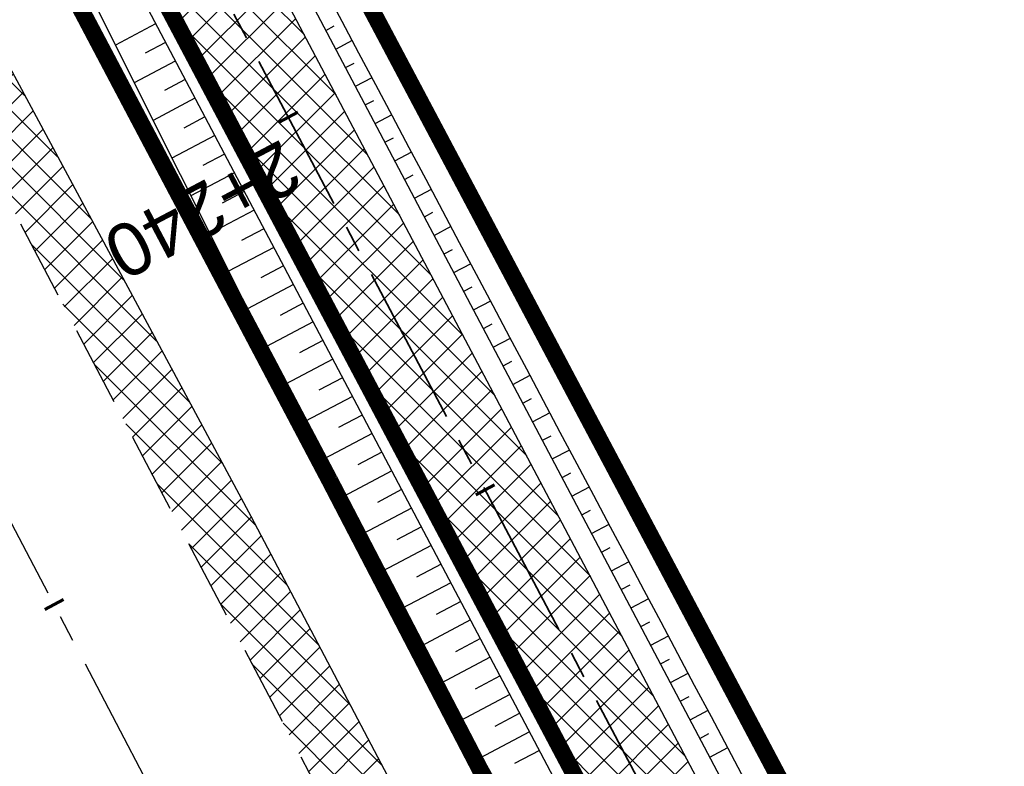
# Model space of a CAD drawing. Header units: metres. Extents: x 7529682 to 7533751, y 5721195 to 5727842.
# Tile 84 of 179: x 7530755 to 7530778, y 5725804 to 5725822. Entities that reach past the tile are written whole.
import ezdxf

# ---------------------------------------------------------------- set-up
doc = ezdxf.new("R2010")
doc.units = ezdxf.units.M
for name, pattern in [('817-dzialki-09-05-04$0$HIDDEN', [0.375, 0.25, -0.125]), ('ACAD_ISO05W100', [33, 24, -3, 0, -3, 0, -3]), ('CENTER', [50.800000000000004, 31.75, -6.35, 6.35, -6.35]), ('CENTER2', [28.575000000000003, 19.05, -3.175, 3.175, -3.175]), ('HIDDEN', [9.524999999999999, 6.35, -3.175])]:
    doc.linetypes.add(name, pattern=pattern)
for name, color, linetype in [('C-DROGI-SYTUACJA', 7, 'Continuous'), ('C-DROGI-SYTUACJA-ETYKIETY', 7, 'Continuous'), ('D-hatch-pobocza', 131, 'Continuous'), ('D-pobocza', 60, 'Continuous'), ('D-rowy', 160, 'Continuous'), ('D-skarpa', 2, 'Continuous'), ('D-skarpa-kreskowanie', 2, 'Continuous')]:
    doc.layers.add(name, color=color, linetype=linetype)
for name, color, linetype, lineweight, true_color in [('D-ewidencja-numery', 7, 'Continuous', 50, 0x40ff00), ('D-hatch-ciag-pieszo-rowerowy', 7, 'Continuous', 13, 0xff9f80), ('D-LR-etap-III', 7, '817-dzialki-09-05-04$0$HIDDEN', 50, 0x00008f)]:
    doc.layers.add(name, color=color, linetype=linetype, lineweight=lineweight, true_color=true_color)
for name, color, linetype, lineweight in [('D-krawędzie', 3, 'Continuous', 30), ('D-obrzeża', 2, 'Continuous', 30), ('D-oś', 10, 'CENTER', 30), ('D-pas-drogowy', 7, 'ACAD_ISO05W100', 50)]:
    doc.layers.add(name, color=color, linetype=linetype, lineweight=lineweight)
doc.layers.add('poprzeczki', color=7, linetype='Continuous', true_color=0x0000c7)
doc.styles.get("Standard").update_dxf_attribs({"font": 'arial.ttf'})
pattern_1 = [(45, (0, 0), (-0.3367596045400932, 0.3367596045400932), []), (135, (0, 0), (-0.3367596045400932, -0.3367596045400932), [])]

# ---------------------------------------------------------------- blocks, each defined once
blk = doc.blocks.new('AeccTickLine')
at = {"color": 0, "linetype": 'ByBlock', "lineweight": -2}
blk.add_line((0, 1), (-3.673819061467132e-16, -1), dxfattribs=at)

msp = doc.modelspace()

# ---------------------------------------------------------------- hatches: boundary and pattern name
at = {"layer": 'D-hatch-ciag-pieszo-rowerowy'}
h = msp.add_hatch(dxfattribs=at)
h.set_pattern_fill('ANSI37', color=256, scale=0.15, style=0)
h.set_pattern_definition(pattern_1)
edge = h.paths.add_edge_path()
edge.add_line((7530776.607199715, 5725790.32115803), (7530759.629252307, 5725822.460878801))
edge.add_line((7530759.629252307, 5725822.460878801), (7530758.520315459, 5725821.883972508))
edge.add_line((7530758.520315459, 5725821.883972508), (7530775.500859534, 5725789.739336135))
edge.add_line((7530775.500859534, 5725789.739336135), (7530792.728626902, 5725756.83339883))
edge.add_line((7530792.728626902, 5725756.83339883), (7530803.872935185, 5725735.729115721))
edge.add_arc((7530538.588320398, 5725595.643166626), 299.9999999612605, 26.897255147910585, 27.836700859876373, ccw=False)
edge.add_line((7530806.134081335, 5725731.360762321), (7530814.970565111, 5725713.941033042))
edge.add_line((7530814.970565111, 5725713.941033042), (7530815.845092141, 5725714.97978109))
edge.add_line((7530815.845092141, 5725714.97978109), (7530807.239406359, 5725731.94451075))
edge.add_arc((7530539.69370321, 5725596.226801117), 299.9999999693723, 26.89727954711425, 27.83670124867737)
edge.add_line((7530804.978317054, 5725736.312752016), (7530793.835011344, 5725757.415136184))
edge.add_line((7530793.835011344, 5725757.415136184), (7530776.607199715, 5725790.32115803))
edge = h.paths.add_edge_path()
edge.add_line((7530816.037319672, 5725715.20810562), (7530816.719618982, 5725716.018528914))
edge.add_line((7530816.719618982, 5725716.018528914), (7530808.344729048, 5725732.528263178))
edge.add_arc((7530540.799086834, 5725596.810433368), 299.9999999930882, 26.89730528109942, 27.83670086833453)
edge.add_line((7530806.083701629, 5725736.896382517), (7530794.941395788, 5725757.996873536))
edge.add_line((7530794.941395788, 5725757.996873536), (7530777.713539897, 5725790.902979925))
edge.add_line((7530777.713539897, 5725790.902979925), (7530760.738189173, 5725823.037785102))
edge.add_line((7530760.738189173, 5725823.037785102), (7530759.629252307, 5725822.460878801))
edge.add_line((7530759.629252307, 5725822.460878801), (7530776.607199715, 5725790.32115803))
edge.add_line((7530776.607199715, 5725790.32115803), (7530793.835011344, 5725757.415136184))
edge.add_line((7530793.835011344, 5725757.415136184), (7530804.978317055, 5725736.312752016))
edge.add_arc((7530539.69370321, 5725596.226801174), 299.9999999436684, 26.89727953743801, 27.83670123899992, ccw=False)
edge.add_line((7530807.239406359, 5725731.94451075), (7530815.845092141, 5725714.97978109))
edge.add_line((7530815.845092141, 5725714.97978109), (7530816.037319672, 5725715.20810562))
at = {"layer": 'D-hatch-pobocza'}
h = msp.add_hatch(dxfattribs=at)
h.set_pattern_fill('ANSI37', color=256, scale=0.15, style=0)
h.set_pattern_definition(pattern_1)
h.paths.add_polyline_path([(7530720.98, 5725884.44), (7530708.37, 5725908.34), (7530695.8, 5725932.28), (7530687.36, 5725949.02), (7530675.509999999, 5725970.87), (7530663.29, 5725994.02), (7530649.63, 5726020.19), (7530635.9, 5726046.17), (7530600.685173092, 5726114.059213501), (7530599.742800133, 5726113.514541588), (7530641.555222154, 5726032.007915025), (7530660.960861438, 5725995.070069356), (7530689.128213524, 5725941.540167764), (7530707.335918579, 5725907.031820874), (7530725.255781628, 5725873.092686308), (7530743.969545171, 5725837.653904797), (7530770.526708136, 5725787.119408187), (7530787.864146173, 5725754.266918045), (7530809.812893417, 5725712.701971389), (7530812.027706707, 5725712.540894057), (7530798.84, 5725737.15), (7530787.349999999, 5725758.8), (7530776.05, 5725780.2), (7530760.429999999, 5725809.79), (7530749.219999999, 5725830.63), (7530733.519999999, 5725861.06)])

# ---------------------------------------------------------------- linework, layer by layer
at = {"layer": 'C-DROGI-SYTUACJA', "color": 10, "linetype": 'CENTER2', "lineweight": 35, "ltscale": 0.2}
msp.add_lwpolyline([(7530731.225186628, 5725876.243669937), (7530749.9411932, 5725840.80064079), (7530776.607199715, 5725790.32115803), (7530793.835011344, 5725757.415136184), (7530804.978317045, 5725736.312752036, -0.004099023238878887), (7530807.239406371, 5725731.944510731), (7530820.113028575, 5725706.566228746), (7530830.270223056, 5725687.299354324), (7530846.386568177, 5725656.604833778), (7530866.204308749, 5725619.068234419), (7530877.760224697, 5725597.076230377, 0.1335355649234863), (7530884.90917624, 5725589.391702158), (7530887.484076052, 5725587.791725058, -0.1336076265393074), (7530894.635661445, 5725580.10218264), (7530904.400482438, 5725561.506014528, -0.1127731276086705)], format="xyb", dxfattribs=at)
at = {"layer": 'D-ewidencja-numery', "color": 12, "ltscale": 15, "true_color": 0xc70000}
msp.add_lwpolyline([(7530735.223454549, 5725875.667401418), (7530752.504235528, 5725842.154920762), (7530778.310652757, 5725793.501254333), (7530797.499961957, 5725756.381811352), (7530812.518974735, 5725728.28874362), (7530820.039295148, 5725713.160404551), (7530822.422446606, 5725710.193574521), (7530833.154893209, 5725688.800634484), (7530849.629354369, 5725656.158601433), (7530867.98290276, 5725621.963939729), (7530872.629809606, 5725612.88760475), (7530880.35448859, 5725597.594500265), (7530883.839446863, 5725593.389159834), (7530891.782113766, 5725587.763349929), (7530895.038670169, 5725584.280746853), (7530897.033644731, 5725580.941110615), (7530900.951646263, 5725579.945856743), (7530904.80970798, 5725571.977328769)], dxfattribs=at)
at = {"layer": 'D-krawędzie', "linetype": 'HIDDEN', "ltscale": 0.3, "flags": 128}
msp.add_lwpolyline([(7530572.009999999, 5726166.06), (7530620.380949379, 5726072.761487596), (7530641.555222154, 5726032.007915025), (7530660.960861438, 5725995.070069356), (7530689.128213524, 5725941.540167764), (7530707.335918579, 5725907.031820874), (7530725.255781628, 5725873.092686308), (7530743.969545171, 5725837.653904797), (7530770.526708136, 5725787.119408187), (7530787.864146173, 5725754.266918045), (7530809.897571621, 5725712.541613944), (7530824.739035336, 5725684.389287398), (7530840.856259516, 5725653.693092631), (7530860.675070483, 5725616.154465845), (7530865.283000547, 5725607.394015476), (7530878.050274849, 5725583.079962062), (7530918.171722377, 5725507.178125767), (7530950.162943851, 5725446.305402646), (7530993.419108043, 5725364.264712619), (7531022.766433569, 5725308.719304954), (7531053.80955549, 5725249.872416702), (7531081.165622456, 5725197.874670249), (7531103.902359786, 5725154.540603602), (7531128.123220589, 5725108.448161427), (7531149.3, 5725068.249999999), (7531167.380094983, 5725033.766927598), (7531197.164745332, 5724976.987689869), (7531228.151004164, 5724918.034426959), (7531253.152837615, 5724870.491119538), (7531286.7961686, 5724806.653565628), (7531306.739858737, 5724768.664832), (7531335.094443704, 5724714.652299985), (7531357.3191504, 5724672.438740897), (7531373.644908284, 5724641.454376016), (7531392.161870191, 5724605.998675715), (7531418.480331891, 5724555.852756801), (7531439.726902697, 5724515.582472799), (7531468.399107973, 5724461.077223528), (7531491.782023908, 5724416.527754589), (7531531.990296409, 5724339.832565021), (7531557.226635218, 5724291.658956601), (7531569.851546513, 5724267.577443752), (7531591.375556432, 5724226.547822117), (7531610.003879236, 5724191.103071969), (7531616.882991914, 5724177.998849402), (7531629.984986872, 5724153.025496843), (7531641.006768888, 5724132.021778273), (7531664.906257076, 5724087.616922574), (7531677.64401952, 5724064.785715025), (7531683.112433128, 5724054.988140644), (7531686.752875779, 5724048.180044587), (7531695.447538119, 5724031.696667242), (7531703.748818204, 5724015.917210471), (7531709.214143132, 5724005.513965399), (7531719.388607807, 5723986.14687362), (7531726.295217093, 5723973.000144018), (7531732.740794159, 5723960.735633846), (7531735.13, 5723956.19)], dxfattribs=at)
at = {"layer": 'D-LR-etap-III', "ltscale": 10, "flags": 128}
msp.add_lwpolyline([(7531750.474471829, 5723895.103125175, 0.4, 0.4, 0), (7531750.505, 5723895.13, 0.4, 0.4, 0), (7531682.71, 5724022.92, 0.4, 0.4, 0), (7531619.177023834, 5724147.203692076, 0.4, 0.4, 0), (7531592.308960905, 5724198.48863389, 0.4, 0.4, 0), (7531553.263875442, 5724272.918564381, 0.4, 0.4, 0), (7531504.019999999, 5724366.79, 0.4, 0.4, 0), (7531482.09, 5724407.62, 0.4, 0.4, 0), (7531412.350402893, 5724541.182759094, 0.4, 0.4, 0), (7531388.463669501, 5724586.929768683, 0.4, 0.4, 0), (7531345.12, 5724669.94, 0.4, 0.4, 0), (7531127.66, 5725081.67, 0.4, 0.4, 0), (7531059.253139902, 5725211.040795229, 0.4, 0.4, 0), (7531008.007244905, 5725307.953830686, 0.4, 0.4, 0), (7530964.181635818, 5725390.835555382, 0.4, 0.4, 0), (7530914.557354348, 5725484.683561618, 0.4, 0.4, 0), (7530865.243241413, 5725577.493975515, 0.4, 0.4, 0), (7530840.085257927, 5725624.058651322, 0.4, 0.4, 0), (7530802.559525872, 5725694.924584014, 0.4, 0.4, 0), (7530755.54, 5725787.51, 0.4, 0.4, 0), (7530708.717810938, 5725876.303221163, 0.4, 0.4, 0), (7530695.12, 5725902.09, 0.4, 0.4, 0), (7530642.91397006, 5726001.07839487, 0.4, 0.4, 0), (7530634.934723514, 5726016.146615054, 0.4, 0.4, 0), (7530610.820000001, 5726061.929999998, 0.4, 0.4, 0), (7530610.820000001, 5726061.929999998, 0.4, 0.4, 0), (7530607.21, 5726063.51, 0.4, 0.4, 0), (7530597.42, 5726080.68, 0.4, 0.4, 0), (7530591.16, 5726088.44, 0.4, 0.4, 0), (7530581.28, 5726107.21, 0.4, 0.4, 0), (7530571.29, 5726130.56, 0.4, 0.4, 0), (7530549.554994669, 5726171.527317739, 0.4, 0.4, 0), (7530531.014309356, 5726206.473807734, 0.4, 0.4, 0), (7530516.461208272, 5726236.016618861, 0.4, 0.4, 0), (7530500.798929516, 5726266.141265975, 0.4, 0.4, 0), (7530491.349999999, 5726283.94, 0.4, 0.4, 0), (7530482.4, 5726303.41, 0.4, 0.4, 0), (7530482.4, 5726303.41, 0.4, 0.4, 0), (7530450.41, 5726357.28, 0.4, 0.4, 0), (7530397.759396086, 5726458.499907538, 0.4, 0.4, 0), (7530334.707815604, 5726583.664702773, 0.4, 0.4, 0), (7530303.939274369, 5726645.167943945, 0.4, 0.4, 0), (7530300.509779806, 5726651.777515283, 0.4, 0.4, 0), (7530289.213532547, 5726671.966724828, 0.4, 0.4, 0), (7530281.54, 5726685.57, 0.4, 0.4, 0), (7530261.37085633, 5726724.163374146, 0.4, 0.4, 0), (7530254.03, 5726738.21, 0.4, 0.4, 0), (7530197.219999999, 5726845.06, 0.4, 0.4, 0), (7530194.71, 5726849.15, 0.4, 0.4, 0), (7530195.92, 5726850.75, 0.4, 0.4, 0), (7530170.546669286, 5726892.961489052, 0.4, 0.4, 0), (7530143.174718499, 5726945.065838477, 0.4, 0.4, 0), (7530105.059999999, 5727018.32, 0.4, 0.4, 0), (7530100.059999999, 5727027.16, 0.4, 0.4, 0), (7530062.318670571, 5727099.625398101, 0.4, 0.4, 0), (7530015.378537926, 5727189.420463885, 0.4, 0.4, 0), (7529983.207960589, 5727250.206596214, 0.4, 0.4, 0), (7529953.284293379, 5727306.74720398, 0.4, 0.4, 0), (7529900.67053443, 5727406.15903814, 0.4, 0.4, 0), (7529890.630239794, 5727425.131178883, 0.4, 0.4, 0), (7529875.155383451, 5727454.426350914, 0.4, 0.4, 0), (7529857.560096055, 5727487.787346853, 0.4, 0.4, 0), (7529835.194401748, 5727530.19312405, 0.4, 0.4, 0), (7529811.740544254, 5727574.662079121, 0.4, 0.4, 0), (7529792.101859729, 5727611.922638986, 0.4, 0.4, 0), (7529768.066117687, 5727657.469613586, 0.4, 0.4, 0), (7529755.210566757, 5727682.131373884, 0.4, 0.4, 0), (7529753.309999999, 5727681.13, 0.4, 0.4, 0), (7529739.21, 5727707.77, 0.4, 0.4, 0), (7529735.394745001, 5727711.251990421, 0.4, 0.4, 0), (7529725.42, 5727730.2, 0.4, 0.4, 0), (7529723.55, 5727729.88, 0.4, 0.4, 0), (7529695.566668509, 5727782.932080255, 0.4, 0.4, 0), (7529717.67971874, 5727794.024357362, 0.4, 0.4, 0), (7529736.274870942, 5727758.647400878, 0.4, 0.4, 0), (7529736.274870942, 5727758.647400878, 0.4, 0.4, 0), (7529744.511003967, 5727750.406106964, 0.4, 0.4, 0), (7529744.511003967, 5727750.406106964, 0.4, 0.4, 0), (7529750.282568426, 5727738.549848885, 0.4, 0.4, 0), (7529777.108510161, 5727687.569424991, 0.4, 0.4, 0), (7529796.51537536, 5727651.329932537, 0.4, 0.4, 0), (7529814.937945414, 5727616.793170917, 0.4, 0.4, 0), (7529839.006722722, 5727572.303976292, 0.4, 0.4, 0), (7529860.617626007, 5727532.509108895, 0.4, 0.4, 0), (7529882.348967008, 5727491.504261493, 0.4, 0.4, 0), (7529904.865139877, 5727449.096370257, 0.4, 0.4, 0), (7529920.747384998, 5727418.884773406, 0.4, 0.4, 0), (7529946.676504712, 5727368.547487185, 0.4, 0.4, 0), (7529972.024701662, 5727320.573310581, 0.4, 0.4, 0), (7529987.740014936, 5727290.153392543, 0.4, 0.4, 0), (7529996.497385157, 5727273.661630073, 0.4, 0.4, 0), (7530017.541471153, 5727234.202689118, 0.4, 0.4, 0), (7530033.053657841, 5727204.864166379, 0.4, 0.4, 0), (7530051.622983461, 5727170.222745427, 0.4, 0.4, 0), (7530069.276612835, 5727137.015751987, 0.4, 0.4, 0), (7530089.385386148, 5727097.533639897, 0.4, 0.4, 0), (7530109.712512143, 5727060.746615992, 0.4, 0.4, 0), (7530136.769722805, 5727011.640131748, 0.4, 0.4, 0), (7530162.446686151, 5726962.743777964, 0.4, 0.4, 0), (7530187.674104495, 5726916.992101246, 0.4, 0.4, 0), (7530207.820739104, 5726879.335323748, 0.4, 0.4, 0), (7530230.625609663, 5726834.518686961, 0.4, 0.4, 0), (7530262.288093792, 5726776.61832811, 0.4, 0.4, 0), (7530277.509672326, 5726760.213143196, 0.4, 0.4, 0), (7530286.036865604, 5726744.106684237, 0.4, 0.4, 0), (7530288.097472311, 5726735.884066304, 0.4, 0.4, 0), (7530290.393870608, 5726725.046963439, 0.4, 0.4, 0), (7530296.17664807, 5726713.582980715, 0.4, 0.4, 0), (7530302.726195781, 5726701.18226779, 0.4, 0.4, 0), (7530325.685047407, 5726657.466383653, 0.4, 0.4, 0), (7530343.243978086, 5726623.648592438, 0.4, 0.4, 0), (7530360.229820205, 5726591.746871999, 0.4, 0.4, 0), (7530383.20855044, 5726548.059469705, 0.4, 0.4, 0), (7530406.017875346, 5726503.605514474, 0.4, 0.4, 0), (7530427.464919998, 5726462.620289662, 0.4, 0.4, 0), (7530447.9278544, 5726424.388014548, 0.4, 0.4, 0), (7530471.126878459, 5726379.920667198, 0.4, 0.4, 0), (7530490.501003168, 5726343.033350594, 0.4, 0.4, 0), (7530509.499458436, 5726306.733076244, 0.4, 0.4, 0), (7530529.890269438, 5726267.244072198, 0.4, 0.4, 0), (7530543.852446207, 5726238.990319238, 0.4, 0.4, 0), (7530554.808897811, 5726218.943990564, 0.4, 0.4, 0), (7530559.027108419, 5726212.223286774, 0.4, 0.4, 0), (7530563.060988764, 5726206.409670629, 0.4, 0.4, 0), (7530566.93354971, 5726200.463543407, 0.4, 0.4, 0), (7530569.771022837, 5726194.901501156, 0.4, 0.4, 0), (7530571.47319415, 5726191.282350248, 0.4, 0.4, 0), (7530572.839142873, 5726188.024533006, 0.4, 0.4, 0), (7530575.295071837, 5726182.034664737, 0.4, 0.4, 0), (7530579.736851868, 5726173.306070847, 0.4, 0.4, 0), (7530583.3, 5726167.41, 0.4, 0.4, 0), (7530593.4, 5726163.33, 0.4, 0.4, 0), (7530598.618375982, 5726155.264489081, 0.4, 0.4, 0), (7530608.258304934, 5726140.497132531, 0.4, 0.4, 0), (7530603.269999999, 5726136.83, 0.4, 0.4, 0), (7530606.53, 5726131.84, 0.4, 0.4, 0), (7530604.239057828, 5726124.21679044, 0.4, 0.4, 0), (7530605.847136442, 5726121.630127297, 0.4, 0.4, 0), (7530608.971611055, 5726116.164124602, 0.4, 0.4, 0), (7530618.114293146, 5726097.791111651, 0.4, 0.4, 0), (7530651.213125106, 5726034.959524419, 0.4, 0.4, 0), (7530670.243741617, 5725998.61095082, 0.4, 0.4, 0), (7530698.075474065, 5725945.952624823, 0.4, 0.4, 0), (7530716.505955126, 5725911.3051464, 0.4, 0.4, 0), (7530735.223454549, 5725875.667401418, 0.4, 0.4, 0), (7530752.504235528, 5725842.154920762, 0.4, 0.4, 0), (7530778.310652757, 5725793.501254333, 0.4, 0.4, 0), (7530797.499961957, 5725756.381811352, 0.4, 0.4, 0), (7530812.518974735, 5725728.28874362, 0.4, 0.4, 0), (7530820.039295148, 5725713.160404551, 0.4, 0.4, 0), (7530822.422446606, 5725710.193574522, 0.4, 0.4, 0), (7530833.154893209, 5725688.800634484, 0.4, 0.4, 0), (7530849.629354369, 5725656.158601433, 0.4, 0.4, 0), (7530867.98290276, 5725621.963939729, 0.4, 0.4, 0), (7530872.629809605, 5725612.88760475, 0.4, 0.4, 0), (7530880.354488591, 5725597.594500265, 0.4, 0.4, 0), (7530883.839446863, 5725593.389159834, 0.4, 0.4, 0), (7530891.782113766, 5725587.763349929, 0.4, 0.4, 0), (7530895.038670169, 5725584.280746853, 0.4, 0.4, 0), (7530897.033644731, 5725580.941110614, 0.4, 0.4, 0), (7530900.951646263, 5725579.945856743, 0.4, 0.4, 0), (7530904.80970798, 5725571.977328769, 0.4, 0.4, 0), (7530903.682362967, 5725568.566434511, 0.4, 0.4, 0), (7530908.900614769, 5725558.844845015, 0.4, 0.4, 0), (7530910.252030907, 5725545.671606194, 0.4, 0.4, 0), (7530912.872986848, 5725538.645543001, 0.4, 0.4, 0), (7530945.278171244, 5725478.464284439, 0.4, 0.4, 0), (7530959.692318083, 5725450.24628822, 0.4, 0.4, 0), (7531002.82670893, 5725368.192370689, 0.4, 0.4, 0), (7531044.703532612, 5725290.314293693, 0.4, 0.4, 0), (7531064.098839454, 5725253.212562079, 0.4, 0.4, 0), (7531083.010253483, 5725216.677517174, 0.4, 0.4, 0), (7531113.013137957, 5725158.465613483, 0.4, 0.4, 0), (7531137.364304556, 5725113.07076138, 0.4, 0.4, 0), (7531150.830830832, 5725086.711759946, 0.4, 0.4, 0), (7531159.745663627, 5725076.640848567, 0.4, 0.4, 0), (7531166.309999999, 5725074.58, 0.4, 0.4, 0), (7531172.29, 5725062.58, 0.4, 0.4, 0), (7531170.589828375, 5725055.605912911, 0.4, 0.4, 0), (7531173.732823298, 5725044.080706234, 0.4, 0.4, 0), (7531215.342008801, 5724964.859648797, 0.4, 0.4, 0), (7531238.054496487, 5724921.684649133, 0.4, 0.4, 0), (7531262.389821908, 5724875.282876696, 0.4, 0.4, 0), (7531295.587160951, 5724811.265731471, 0.4, 0.4, 0), (7531348.487908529, 5724712.362812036, 0.4, 0.4, 0), (7531363.740817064, 5724682.68394264, 0.4, 0.4, 0), (7531366.986905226, 5724675.865317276, 0.4, 0.4, 0), (7531382.541261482, 5724646.110625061, 0.4, 0.4, 0), (7531401.299165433, 5724610.874551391, 0.4, 0.4, 0), (7531428.964837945, 5724558.862274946, 0.4, 0.4, 0), (7531449.111202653, 5724520.397801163, 0.4, 0.4, 0), (7531477.292992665, 5724465.831467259, 0.4, 0.4, 0), (7531500.996290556, 5724421.112506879, 0.4, 0.4, 0), (7531512.121834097, 5724400.549045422, 0.4, 0.4, 0), (7531513.78163794, 5724396.757451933, 0.4, 0.4, 0), (7531526.32, 5724379.39, 0.4, 0.4, 0), (7531566.783642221, 5724302.73628205, 0.4, 0.4, 0), (7531612.277141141, 5724225.610079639, 0.4, 0.4, 0), (7531620.492868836, 5724210.547642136, 0.4, 0.4, 0), (7531631.578040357, 5724196.257865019, 0.4, 0.4, 0), (7531653.484221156, 5724152.433527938, 0.4, 0.4, 0), (7531661.150970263, 5724128.493551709, 0.4, 0.4, 0), (7531673.881448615, 5724101.186377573, 0.4, 0.4, 0), (7531684.690667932, 5724081.184137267, 0.4, 0.4, 0), (7531699.212076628, 5724051.170357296, 0.4, 0.4, 0), (7531704.034088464, 5724040.583605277, 0.4, 0.4, 0), (7531704.034088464, 5724040.583605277, 0.4, 0.4, 0), (7531703.912935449, 5724037.170021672, 0.4, 0.4, 0), (7531736.419851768, 5723969.232086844, 0.4, 0.4, 0), (7531738.285051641, 5723967.699360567, 0.4, 0.4, 0), (7531742.180915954, 5723962.346428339, 0.4, 0.4, 0), (7531744.286141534, 5723958.615526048, 0.4, 0.4, 0), (7531755.393260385, 5723944.192617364, 0.4, 0.4, 0), (7531758.69, 5723936.76, 0.4, 0.4, 0), (7531780.08, 5723929.25, 0.4, 0.4, 0), (7531792.611989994, 5723906.337708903, 0.4, 0.4, 0), (7531792.611989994, 5723906.337708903, 0.4, 0.4, 0), (7531756.962094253, 5723883.055323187, 0.4, 0.4, 0), (7531750.46, 5723895.130000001, 0.4, 0.4, 0), (7531750.46, 5723895.130000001, 0, 0, 0)], format="xyseb", dxfattribs=at)
at = {"layer": 'D-obrzeża'}
for points in [[(7530816.719618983, 5725716.018528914), (7530808.344729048, 5725732.528263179, 0.004098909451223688), (7530806.083701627, 5725736.89638252), (7530794.941395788, 5725757.996873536), (7530777.713539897, 5725790.902979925), (7530751.046456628, 5725841.384501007), (7530732.330539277, 5725876.827361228), (7530714.411684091, 5725910.764586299), (7530696.205942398, 5725945.269212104), (7530668.046470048, 5725998.784136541), (7530664.910117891, 5726005.013743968, 0.005149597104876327), (7530662.074668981, 5726010.504156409), (7530653.607852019, 5726026.492780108, -0.005149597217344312), (7530650.772403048, 5726031.983192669), (7530642.15542369, 5726049.098744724), (7530627.426120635, 5726076.938607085), (7530607.072789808, 5726115.582281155, 0.0171909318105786), (7530603.662130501, 5726121.550863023), (7530600.460822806, 5726126.731204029, -0.2231735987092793), (7530600.169674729, 5726129.265560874), (7530602.62444678, 5726136.556380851), (7530601.532376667, 5726138.657784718)], [(7530597.423349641, 5726127.911989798, 0.1239919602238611), (7530598.087196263, 5726125.816569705), (7530601.490245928, 5726120.309770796, -0.0171909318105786), (7530604.900905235, 5726114.341188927), (7530625.206004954, 5726075.789088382), (7530639.927362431, 5726047.964838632), (7530648.539517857, 5726030.859026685, 0.005149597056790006), (7530651.374987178, 5726025.36862485), (7530659.841864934, 5726009.380030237, -0.005149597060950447), (7530662.677334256, 5726003.889628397), (7530665.829676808, 5725997.62831794), (7530693.994192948, 5725944.103808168), (7530712.200589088, 5725909.597942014), (7530730.119780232, 5725875.660080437), (7530748.835751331, 5725840.217118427), (7530775.500859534, 5725789.739336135), (7530792.728626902, 5725756.83339883), (7530803.872935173, 5725735.729115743, -0.004099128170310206), (7530806.134081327, 5725731.360762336), (7530819.007277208, 5725705.983294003)]]:
    msp.add_lwpolyline(points, format="xyb", dxfattribs=at)
at = {"layer": 'D-oś', "ltscale": 0.1}
msp.add_lwpolyline([(7530915.075467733, 5725505.546186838), (7530874.953735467, 5725581.448561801), (7530862.185373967, 5725605.764687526), (7530857.578697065, 5725614.522755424), (7530837.759286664, 5725652.062517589), (7530821.64157021, 5725682.759649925), (7530806.802584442, 5725710.90727788), (7530784.768746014, 5725752.633364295), (7530767.429894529, 5725785.48853276), (7530740.872937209, 5725836.022638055), (7530722.160718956, 5725871.458493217), (7530704.240385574, 5725905.398518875), (7530686.031764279, 5725939.908602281), (7530657.86242703, 5725993.442278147), (7530638.453085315, 5726030.387171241), (7530594.845000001, 5726110.895), (7530594.845000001, 5726110.895), (7530594.845000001, 5726110.895), (7530540.21, 5726214.45)], dxfattribs=at)
at = {"layer": 'D-pas-drogowy', "ltscale": 0.2, "flags": 128}
msp.add_lwpolyline([(7531633.018560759, 5724182.834272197, 0.4, 0.4, 0), (7531617.558899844, 5724211.608162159, 0.4, 0.4, 0), (7531566.783642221, 5724302.73628205, 0.4, 0.4, 0), (7531538.419082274, 5724356.469679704, 0.4, 0.4, 0), (7531526.32, 5724379.39, 0.4, 0.4, 0), (7531516.102085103, 5724393.607319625, 0.4, 0.4, 0.001485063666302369), (7531513.78037409, 5724396.837773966, 0.4, 0.4, 0), (7531501.87, 5724413.41, 0.4, 0.4, 0), (7531474.926107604, 5724464.507896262, 0.4, 0.4, 0), (7531446.200436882, 5724518.992313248, 0.4, 0.4, 0), (7531424.962185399, 5724559.262257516, 0.4, 0.4, 0), (7531398.444460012, 5724609.565801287, 0.4, 0.4, 0), (7531379.647455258, 5724645.216004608, 0.4, 0.4, 0), (7531365.23, 5724672.56, 0.4, 0.4, 0), (7531341.305752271, 5724717.915356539, 0.4, 0.4, 0), (7531312.899996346, 5724771.788898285, 0.4, 0.4, 0), (7531292.590923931, 5724810.306502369, 0.4, 0.4, 0), (7531259.391619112, 5724873.271351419, 0.4, 0.4, 0), (7531233.740401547, 5724921.922582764, 0.4, 0.4, 0), (7531203.072738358, 5724980.092044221, 0.4, 0.4, 0), (7531173.471398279, 5725036.225177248, 0.4, 0.4, 0), (7531168.269999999, 5725046.09, 0.4, 0.4, 0), (7531172.29, 5725062.58, 0.4, 0.4, 0), (7531166.309999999, 5725074.58, 0.4, 0.4, 0), (7531150.32, 5725079.6, 0.4, 0.4, 0), (7531141.5, 5725096.43, 0.4, 0.4, 0), (7531109.311735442, 5725157.814415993, 0.4, 0.4, 0), (7531086.641300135, 5725201.047918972, 0.4, 0.4, 0), (7531059.198258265, 5725253.383662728, 0.4, 0.4, 0), (7531028.206828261, 5725312.48946212, 0.4, 0.4, 0), (7530999.104694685, 5725367.990143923, 0.4, 0.4, 0), (7530956.247527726, 5725449.724815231, 0.4, 0.4, 0), (7530924.397774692, 5725510.463768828, 0.4, 0.4, 0), (7530897.509999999, 5725561.74, 0.4, 0.4, 0), (7530894.46, 5725566.14, 0.4, 0.4, 0), (7530892.16, 5725570.49, 0.4, 0.4, 0), (7530869.362688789, 5725613.307018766, 0.4, 0.4, 0), (7530861.693971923, 5725627.704613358, 0.4, 0.4, 0), (7530852.74, 5725644.52, 0.4, 0.4, 0), (7530831.509999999, 5725684.2, 0.4, 0.4, 0), (7530811.13, 5725722.52, 0.4, 0.4, 0), (7530792.3476413, 5725757.940652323, 0.4, 0.4, 0), (7530768.03, 5725803.8, 0.4, 0.4, 0), (7530748.768542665, 5725840.178507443, 0.4, 0.4, 0), (7530727.7, 5725879.97, 0.4, 0.4, 0), (7530712.0981582, 5725909.54523909, 0.4, 0.4, 0), (7530693.644105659, 5725944.645156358, 0.4, 0.4, 0), (7530665.702224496, 5725997.538976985, 0.4, 0.4, 0), (7530641.759999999, 5726042.88, 0.4, 0.4, 0), (7530616.5, 5726091.48, 0.4, 0.4, 0), (7530604.628439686, 5726114.319880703, 0.4, 0.4, -0.007762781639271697), (7530602.5, 5726118.43, 0.4, 0.4, 0), (7530603.992037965, 5726123.394821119, 0.4, 0.4, 0), (7530606.53, 5726131.84, 0.4, 0.4, 0), (7530603.269999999, 5726136.83, 0.4, 0.4, 0), (7530593.775620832, 5726151.368713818, 0.4, 0.4, 0), (7530590.202637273, 5726156.84001263, 0.4, 0.4, 0), (7530583.3, 5726167.41, 0.4, 0.4, 0), (7530580.578343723, 5726170.427567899, 0.4, 0.4, 0), (7530575.849999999, 5726175.67, 0.4, 0.4, 0), (7530569.009999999, 5726186.66, 0.4, 0.4, 0), (7530562.555322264, 5726199.189409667, 0.4, 0.4, 0), (7530555.67, 5726211.39, 0.4, 0.4, 0), (7530548.29, 5726224.23, 0.4, 0.4, 0), (7530540.58, 5726237.71, 0.4, 0.4, 0), (7530532.679999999, 5726252.65, 0.4, 0.4, 0), (7530524.059999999, 5726269.35, 0.4, 0.4, 0), (7530502.82, 5726309.91, 0.4, 0.4, 0), (7530488.83, 5726336.63, 0.4, 0.4, 0), (7530466.03, 5726380.16, 0.4, 0.4, 0), (7530438.469999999, 5726432.77, 0.4, 0.4, 0), (7530424.53, 5726459.09, 0.4, 0.4, 0), (7530401.63, 5726502.97, 0.4, 0.4, 0), (7530383.38, 5726538.06, 0.4, 0.4, 0), (7530353.969999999, 5726593.52, 0.4, 0.4, 0), (7530338.469999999, 5726622.74, 0.4, 0.4, 0), (7530322.009999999, 5726653.88, 0.4, 0.4, 0), (7530297.54, 5726700.33, 0.4, 0.4, 0), (7530287.38, 5726719.6, 0.4, 0.4, 0), (7530285.94993921, 5726722.315508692, 0.4, 0.4, 0), (7530280.259999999, 5726733.12, 0.4, 0.4, 0), (7530266.73, 5726758.74, 0.4, 0.4, 0), (7530260.42, 5726770.47, 0.4, 0.4, 0), (7530253.25, 5726783.82, 0.4, 0.4, 0), (7530244.95, 5726799.33, 0.4, 0.4, 0), (7530239.389999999, 5726808.49, 0.4, 0.4, 0), (7530238.29, 5726807.9, 0.4, 0.4, 0), (7530218.11, 5726850.67, 0.4, 0.4, 0), (7530175.906646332, 5726928.168028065, 0.4, 0.4, 0), (7530096.679999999, 5727076.15, 0.4, 0.4, 0), (7530094.679999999, 5727079.89, 0.4, 0.4, 0), (7530064.59693469, 5727135.522637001, 0.4, 0.4, 0), (7530046.730970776, 5727168.8921561, 0.4, 0.4, 0), (7530025.803045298, 5727208.461374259, 0.4, 0.4, 0), (7530012.846501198, 5727232.979315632, 0.4, 0.4, 0), (7529994.15, 5727268.45, 0.4, 0.4, 0), (7529981.670868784, 5727291.93018666, 0.4, 0.4, 0), (7529949.889999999, 5727351.73, 0.4, 0.4, 0), (7529924.75, 5727399.03, 0.4, 0.4, 0), (7529915.515824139, 5727417.099754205, 0.4, 0.4, 0), (7529885.83, 5727475.19, 0.4, 0.4, 0), (7529862.559999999, 5727519.97, 0.4, 0.4, 0), (7529852.984923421, 5727538.191086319, 0.4, 0.4, 0), (7529836.513084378, 5727569.51130111, 0.4, 0.4, 0), (7529815.36890814, 5727609.140983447, 0.4, 0.4, 0), (7529792.795203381, 5727651.247499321, 0.4, 0.4, 0), (7529774.199114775, 5727685.858348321, 0.4, 0.4, 0), (7529746.966026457, 5727736.059440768, 0.4, 0.4, 0), (7529733.92, 5727757.62, 0.4, 0.4, 0), (7529708.607472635, 5727806.388536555, 0.4, 0.4, 0), (7529688.491967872, 5727796.344621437, 0.4, 0.4, 0), (7529723.55, 5727729.88, 0.4, 0.4, 0), (7529725.42, 5727730.2, 0.4, 0.4, 0), (7529735.38, 5727711.28, 0.4, 0.4, 0), (7529739.21, 5727707.77, 0.4, 0.4, 0), (7529753.309999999, 5727681.13, 0.4, 0.4, 0), (7529755.178396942, 5727682.114424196, 0.4, 0.4, 0), (7529792.101859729, 5727611.922638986, 0.4, 0.4, 0), (7529811.740544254, 5727574.662079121, 0.4, 0.4, 0), (7529835.194401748, 5727530.19312405, 0.4, 0.4, 0), (7529857.560096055, 5727487.787346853, 0.4, 0.4, 0), (7529875.155383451, 5727454.426350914, 0.4, 0.4, 0), (7529890.630239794, 5727425.131178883, 0.4, 0.4, 0), (7529900.67053443, 5727406.15903814, 0.4, 0.4, 0), (7529953.284293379, 5727306.74720398, 0.4, 0.4, 0), (7529983.207960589, 5727250.206596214, 0.4, 0.4, 0), (7530015.378537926, 5727189.420463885, 0.4, 0.4, 0), (7530062.318670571, 5727099.625398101, 0.4, 0.4, 0), (7530100.059999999, 5727027.16, 0.4, 0.4, 0), (7530105.059999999, 5727018.32, 0.4, 0.4, 0), (7530143.174718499, 5726945.065838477, 0.4, 0.4, 0), (7530170.546669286, 5726892.961489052, 0.4, 0.4, 0), (7530195.92, 5726850.75, 0.4, 0.4, 0), (7530194.71, 5726849.15, 0.4, 0.4, 0), (7530197.219999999, 5726845.06, 0.4, 0.4, 0), (7530254.03, 5726738.21, 0.4, 0.4, 0), (7530261.37085633, 5726724.163374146, 0.4, 0.4, 0), (7530281.54, 5726685.57, 0.4, 0.4, 0), (7530289.213532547, 5726671.966724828, 0.4, 0.4, 0), (7530300.509779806, 5726651.777515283, 0.4, 0.4, 0), (7530303.939274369, 5726645.167943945, 0.4, 0.4, 0), (7530334.707815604, 5726583.664702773, 0.4, 0.4, 0), (7530397.759396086, 5726458.499907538, 0.4, 0.4, 0), (7530450.41, 5726357.28, 0.4, 0.4, 0), (7530482.4, 5726303.41, 0.4, 0.4, 0), (7530483.687990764, 5726301.003383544, 0.4, 0.4, 0), (7530491.349999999, 5726283.94, 0.4, 0.4, 0), (7530512.67, 5726243.78, 0.4, 0.4, 0), (7530529.429999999, 5726209.46, 0.4, 0.4, 0), (7530571.29, 5726130.56, 0.4, 0.4, 0), (7530581.28, 5726107.21, 0.4, 0.4, 0), (7530591.16, 5726088.44, 0.4, 0.4, 0), (7530597.42, 5726080.68, 0.4, 0.4, 0), (7530607.21, 5726063.51, 0.4, 0.4, 0), (7530610.820000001, 5726061.929999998, 0.4, 0.4, 0), (7530634.934723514, 5726016.146615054, 0.4, 0.4, 0), (7530642.91397006, 5726001.07839487, 0.4, 0.4, 0), (7530695.12, 5725902.09, 0.4, 0.4, 0), (7530708.717810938, 5725876.303221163, 0.4, 0.4, 0), (7530755.54, 5725787.51, 0.4, 0.4, 0), (7530802.559525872, 5725694.924584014, 0.4, 0.4, 0), (7530840.085257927, 5725624.058651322, 0.4, 0.4, 0), (7530865.243241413, 5725577.493975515, 0.4, 0.4, 0), (7530914.557354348, 5725484.683561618, 0.4, 0.4, 0), (7530964.181635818, 5725390.835555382, 0.4, 0.4, 0), (7531008.007244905, 5725307.953830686, 0.4, 0.4, 0), (7531059.253139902, 5725211.040795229, 0.4, 0.4, 0), (7531127.66, 5725081.67, 0.4, 0.4, 0), (7531345.12, 5724669.94, 0.4, 0.4, 0), (7531388.463669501, 5724586.929768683, 0.4, 0.4, 0), (7531412.350402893, 5724541.182759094, 0.4, 0.4, 0), (7531482.09, 5724407.62, 0.4, 0.4, 0), (7531504.019999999, 5724366.79, 0.4, 0.4, 0), (7531519.374444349, 5724337.520497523, 0.4, 0.4, 0), (7531563.748815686, 5724252.931583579, 0.4, 0.4, 0), (7531602.175111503, 5724179.681224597, 0.4, 0.4, 0), (7531619.177023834, 5724147.203692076, 0.4, 0.4, 0), (7531625.038493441, 5724135.63500206, 0.4, 0.4, 0), (7531656.796442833, 5724073.31633882, 0.4, 0.4, 0), (7531675.12, 5724037.36, 0.4, 0.4, 0), (7531682.71, 5724022.92, 0.4, 0.4, 0), (7531705.565196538, 5723979.810545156, 0.4, 0.4, 0), (7531736.605941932, 5723921.261514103, 0.4, 0.4, 0), (7531750.46, 5723895.130000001, 0.4, 0.4, 0), (7531740.769999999, 5723886.56, 0.4, 0.4, 0), (7531732.86, 5723885, 0.4, 0.4, 0), (7531722.179999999, 5723887.77, 0.4, 0.4, 0), (7531729.87, 5723862.17, 0.4, 0.4, 0), (7531742.92, 5723861.93, 0.4, 0.4, 0), (7531763.71, 5723859.52, 0.4, 0.4, 0), (7531768.42, 5723854.12, 0.4, 0.4, 0), (7531787.42, 5723817.97, 0.4, 0.4, 0), (7531795.57, 5723809.82, 0.4, 0.4, 0), (7531816.346897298, 5723819.850397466, 0.4, 0.4, 0), (7531816.346897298, 5723819.850397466, 0.4, 0.4, 0), (7531805.059999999, 5723843.23, 0.4, 0.4, 0), (7531803.61, 5723886.23, 0.4, 0.4, 0), (7531803.61, 5723886.23, 0.4, 0.4, 0), (7531780.08, 5723929.25, 0.4, 0.4, 0), (7531758.69, 5723936.76, 0.4, 0.4, 0), (7531749.3590272, 5723946.412126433, 0.4, 0.4, 0), (7531742.71, 5723953.29, 0.4, 0.4, 0), (7531735.177368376, 5723967.877529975, 0.4, 0.4, 0), (7531722.37, 5723992.68, 0.4, 0.4, 0), (7531705.041669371, 5724030.885563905, 0.4, 0.4, 0), (7531699.469999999, 5724043.17, 0.4, 0.4, 0), (7531692.69, 5724058.11, 0.4, 0.4, 0), (7531679.672010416, 5724084.016803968, 0.4, 0.4, 0), (7531674.55, 5724094.21, 0.4, 0.4, 0), (7531666.633166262, 5724114.002855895, 0.4, 0.4, 0), (7531649, 5724153.82, 0.4, 0.4, 0), (7531641.49, 5724149.34, 0.4, 0.4, 0), (7531626.04, 5724179.34, 0.4, 0.4, 0), (7531633.03, 5724182.84, 0, 0, 0)], format="xyseb", dxfattribs=at)
at = {"layer": 'D-pobocza'}
for points in [[(7530817.069429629, 5725716.434027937), (7530808.786858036, 5725732.76176432, 0.004098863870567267), (7530806.525855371, 5725737.129834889), (7530795.383949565, 5725758.229568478), (7530778.156075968, 5725791.135708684), (7530751.488562, 5725841.618045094), (7530732.772680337, 5725877.060837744), (7530714.853835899, 5725910.998042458), (7530696.648292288, 5725945.502292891), (7530668.489828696, 5725999.015300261), (7530665.356674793, 5726005.238566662, 0.005149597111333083), (7530662.521229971, 5726010.728981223), (7530654.054424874, 5726026.717611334, -0.005149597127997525), (7530651.218980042, 5726032.208025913), (7530642.601035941, 5726049.325525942), (7530627.870143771, 5726077.168510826), (7530607.515180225, 5726115.815284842, 0.01719093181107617), (7530604.087467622, 5726121.813709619), (7530600.886159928, 5726126.994050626, -0.0952056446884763), (7530600.550530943, 5726127.875840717)], [(7530602.007271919, 5726118.490346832, -0.01261795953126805), (7530604.458514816, 5726114.108185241), (7530624.761981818, 5726075.559184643), (7530639.481750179, 5726047.738057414), (7530648.092941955, 5726030.634191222, 0.005149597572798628), (7530650.928415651, 5726025.14379095), (7530659.395303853, 5726009.155205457, -0.00514959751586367), (7530662.230777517, 5726003.664805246), (7530665.386318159, 5725997.397154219), (7530693.551843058, 5725943.870727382), (7530711.758370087, 5725909.364613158), (7530729.677628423, 5725875.426624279), (7530748.393610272, 5725839.983641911), (7530775.058323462, 5725789.506607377), (7530792.286073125, 5725756.600703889), (7530803.430782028, 5725735.495662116, -0.004099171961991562), (7530805.691951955, 5725731.127261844), (7530814.620754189, 5725713.525533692)]]:
    msp.add_lwpolyline(points, format="xyb", dxfattribs=at)
msp.add_lwpolyline([(7530798.84, 5725737.15), (7530787.349999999, 5725758.8), (7530776.05, 5725780.2), (7530760.429999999, 5725809.79), (7530749.219999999, 5725830.63), (7530733.519999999, 5725861.06), (7530720.98, 5725884.44), (7530708.37, 5725908.34), (7530695.8, 5725932.28), (7530687.36, 5725949.02), (7530675.509999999, 5725970.87), (7530663.29, 5725994.02), (7530649.63, 5726020.19), (7530635.9, 5726046.17), (7530600.685173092, 5726114.059213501), (7530599.742800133, 5726113.514541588)], dxfattribs=at)
at = {"layer": 'D-rowy', "linetype": 'HIDDEN', "ltscale": 0.1, "const_width": 0.4, "flags": 128}
for points in [[(7530741.879316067, 5725849.304278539), (7530762.298990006, 5725810.645308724)], [(7530812.482115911, 5725715.105457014), (7530791.994644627, 5725753.55506961), (7530762.298990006, 5725810.645308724)]]:
    msp.add_lwpolyline(points, dxfattribs=at)
at = {"layer": 'D-skarpa', "linetype": 'Continuous'}
for points in [[(7530739.985469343, 5725864.544836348, -0.009505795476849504), (7530747.044949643, 5725851.3097454), (7530748.738959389, 5725847.871175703), (7530749.258122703, 5725846.824127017), (7530750.624298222, 5725844.131213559), (7530751.539779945, 5725842.374672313), (7530751.841372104, 5725841.804047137, 0.0002368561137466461), (7530777.322847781, 5725793.792695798), (7530778.557354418, 5725791.351335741), (7530779.540217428, 5725789.300423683), (7530781.844541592, 5725784.863040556)], [(7530736.025540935, 5725862.453760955, -0.001667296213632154), (7530742.689298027, 5725849.009704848), (7530744.539219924, 5725845.653465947), (7530745.099973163, 5725844.62837919), (7530746.518525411, 5725841.963123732), (7530747.425204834, 5725840.201934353), (7530747.716541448, 5725839.625893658, -0.001221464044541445), (7530751.932152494, 5725831.272795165), (7530754.234357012, 5725826.834184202), (7530756.510455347, 5725822.381782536), (7530758.747845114, 5725817.9089329), (7530760.987699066, 5725813.437384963), (7530763.285323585, 5725808.996354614, 0.006340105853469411), (7530770.474156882, 5725795.829605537), (7530774.495049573, 5725789.205405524), (7530775.650722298, 5725787.264094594), (7530778.122658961, 5725782.914464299)]]:
    msp.add_lwpolyline(points, format="xyb", dxfattribs=at)
at = {"layer": 'D-skarpa-kreskowanie', "linetype": 'Continuous'}
for p, q in [((7530758.1663763, 5725821.483527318, 107.4310720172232), (7530757.211970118, 5725820.979358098, 106.7114442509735)), ((7530762.207916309, 5725821.326012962, 107.5848353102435), (7530762.406540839, 5725821.430937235, 107.4350712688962)), ((7530758.399920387, 5725821.041421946, 107.4369336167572), (7530757.917814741, 5725820.786747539, 107.0734231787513)), ((7530762.441460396, 5725820.883907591, 107.5906969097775), (7530762.839484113, 5725821.094165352, 107.2905847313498)), ((7530758.633464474, 5725820.599316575, 107.4427952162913), (7530757.659448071, 5725820.08478817, 106.7083812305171)), ((7530762.675004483, 5725820.441802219, 107.5965585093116), (7530762.87440367, 5725820.547135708, 107.4462103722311)), ((7530758.867008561, 5725820.157211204, 107.4486568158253), (7530758.375097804, 5725819.897357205, 107.0777532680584)), ((7530762.90854857, 5725819.999696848, 107.6024201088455), (7530763.308121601, 5725820.210773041, 107.3011397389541)), ((7530759.100552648, 5725819.715105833, 107.4545184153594), (7530758.106926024, 5725819.190218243, 106.7053182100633)), ((7530763.142092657, 5725819.557591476, 107.608281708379), (7530763.342266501, 5725819.663334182, 107.457349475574)), ((7530763.375636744, 5725819.115486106, 107.6141433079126), (7530763.776759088, 5725819.327380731, 107.3116947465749)), ((7530759.334096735, 5725819.273000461, 107.4603800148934), (7530758.832380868, 5725819.00796687, 107.0820833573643)), ((7530759.567640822, 5725818.83089509, 107.4662416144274), (7530758.554403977, 5725818.295648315, 106.702255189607)), ((7530763.609180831, 5725818.673380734, 107.6200049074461), (7530763.810129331, 5725818.779532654, 107.4684885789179)), ((7530759.801184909, 5725818.388789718, 107.4721032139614), (7530759.289680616, 5725818.118585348, 107.0864260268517)), ((7530763.842724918, 5725818.231275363, 107.6258665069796), (7530764.245396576, 5725818.443988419, 107.3222497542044)), ((7530760.034728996, 5725817.946684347, 107.4779648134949), (7530759.002161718, 5725817.401226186, 106.6994031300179)), ((7530764.076269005, 5725817.789169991, 107.6317281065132), (7530764.277992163, 5725817.895731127, 107.4796276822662)), ((7530760.268273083, 5725817.504578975, 107.4838264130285), (7530759.747210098, 5725817.229325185, 107.0909419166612)), ((7530764.309813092, 5725817.34706462, 107.6375897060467), (7530764.714034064, 5725817.560596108, 107.3328047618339)), ((7530760.501817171, 5725817.062473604, 107.489688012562), (7530759.450132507, 5725816.506916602, 106.6967117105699)), ((7530764.54335718, 5725816.904959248, 107.6434513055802), (7530764.745854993, 5725817.0119296, 107.4907667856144)), ((7530760.735361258, 5725816.620368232, 107.4955496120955), (7530760.20473958, 5725816.340065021, 107.0954578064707)), ((7530764.776901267, 5725816.462853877, 107.6493129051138), (7530765.182671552, 5725816.677203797, 107.3433597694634)), ((7530760.968905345, 5725816.178262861, 107.5014112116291), (7530759.898103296, 5725815.612607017, 106.6940202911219)), ((7530765.010445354, 5725816.020748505, 107.6551745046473), (7530765.213717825, 5725816.128128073, 107.5019058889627)), ((7530761.202449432, 5725815.73615749, 107.5072728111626), (7530760.662269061, 5725815.450804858, 107.0999736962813)), ((7530765.243989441, 5725815.578643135, 107.6610361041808), (7530765.651309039, 5725815.793811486, 107.3539147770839)), ((7530761.435993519, 5725815.294052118, 107.5131344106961), (7530760.346074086, 5725814.718297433, 106.691328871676)), ((7530765.477533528, 5725815.136537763, 107.6668977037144), (7530765.681580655, 5725815.244326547, 107.5130449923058)), ((7530765.711077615, 5725814.694432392, 107.6727593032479), (7530766.119946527, 5725814.910419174, 107.3644697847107)), ((7530761.669537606, 5725814.851946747, 107.5189960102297), (7530761.119798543, 5725814.561544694, 107.1044895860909)), ((7530761.903081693, 5725814.409841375, 107.5248576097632), (7530760.794044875, 5725813.823987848, 106.688637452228)), ((7530765.944621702, 5725814.25232702, 107.6786209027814), (7530766.149443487, 5725814.360525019, 107.5241840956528)), ((7530762.13662578, 5725813.967736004, 107.5307192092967), (7530761.577719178, 5725813.672491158, 107.1093004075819)), ((7530766.178165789, 5725813.810221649, 107.6844825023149), (7530766.588584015, 5725814.027026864, 107.3750247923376)), ((7530762.370169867, 5725813.525630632, 107.5365808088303), (7530761.248575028, 5725812.933143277, 106.6908918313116)), ((7530766.411709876, 5725813.368116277, 107.6903441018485), (7530766.617306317, 5725813.476723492, 107.5353231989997)), ((7530762.603713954, 5725813.083525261, 107.5424424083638), (7530762.041025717, 5725812.78628275, 107.11817223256)), ((7530766.645253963, 5725812.926010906, 107.696205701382), (7530767.057221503, 5725813.143634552, 107.3855797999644)), ((7530762.837258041, 5725812.641419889, 107.5483040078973), (7530761.708099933, 5725812.044937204, 106.6969122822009)), ((7530766.87879805, 5725812.483905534, 107.7020673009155), (7530767.085169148, 5725812.592921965, 107.5464623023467)), ((7530763.070802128, 5725812.199314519, 107.5541656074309), (7530762.504332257, 5725811.900074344, 107.1270440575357)), ((7530767.112342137, 5725812.041800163, 107.7079289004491), (7530767.525858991, 5725812.260242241, 107.3961348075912)), ((7530763.304346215, 5725811.757209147, 107.5600272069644), (7530762.167624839, 5725811.156731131, 106.7029327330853)), ((7530767.345886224, 5725811.599694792, 107.7137904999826), (7530767.553031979, 5725811.709120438, 107.5576014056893)), ((7530767.579430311, 5725811.157589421, 107.7196520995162), (7530767.994496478, 5725811.376849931, 107.4066898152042)), ((7530763.537890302, 5725811.315103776, 107.5658888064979), (7530762.967638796, 5725811.013865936, 107.1359158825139)), ((7530763.771434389, 5725810.872998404, 107.5717504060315), (7530762.627149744, 5725810.268525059, 106.7089531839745)), ((7530767.812974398, 5725810.715484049, 107.7255136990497), (7530768.02089481, 5725810.825318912, 107.5687405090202)), ((7530768.046518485, 5725810.273378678, 107.7313752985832), (7530768.463133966, 5725810.493457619, 107.4172448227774)), ((7530764.004978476, 5725810.430893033, 107.577612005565), (7530763.430945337, 5725810.127657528, 107.1447877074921)), ((7530764.238522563, 5725809.988787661, 107.5834736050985), (7530763.086674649, 5725809.380318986, 106.7149736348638)), ((7530768.280062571, 5725809.831273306, 107.7372368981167), (7530768.48875764, 5725809.941517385, 107.5798796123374)), ((7530764.47206665, 5725809.54668229, 107.5893352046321), (7530763.894289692, 5725809.241469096, 107.1536880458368)), ((7530768.513606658, 5725809.389167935, 107.7430984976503), (7530768.931771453, 5725809.610065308, 107.4277998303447)), ((7530764.705610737, 5725809.104576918, 107.5951968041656), (7530763.546833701, 5725808.492447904, 106.7214722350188)), ((7530768.747150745, 5725808.947062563, 107.7489600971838), (7530768.956620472, 5725809.057715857, 107.5910187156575)), ((7530764.939154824, 5725808.662471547, 107.6010584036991), (7530764.358154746, 5725808.355555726, 107.1629809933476)), ((7530768.980694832, 5725808.504957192, 107.7548216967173), (7530769.400408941, 5725808.726672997, 107.4383548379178)), ((7530765.172698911, 5725808.220366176, 107.6069200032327), (7530764.007475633, 5725807.604831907, 106.7283349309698)), ((7530769.214238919, 5725808.062851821, 107.7606832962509), (7530769.424483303, 5725808.173914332, 107.6021578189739)), ((7530765.406242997, 5725807.778260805, 107.6127816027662), (7530764.822019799, 5725807.469642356, 107.172273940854)), ((7530769.447783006, 5725807.62074645, 107.7665448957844), (7530769.869046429, 5725807.843280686, 107.4489098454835)), ((7530765.639787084, 5725807.336155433, 107.6186432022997), (7530764.468117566, 5725806.71721591, 106.735197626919)), ((7530769.681327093, 5725807.178641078, 107.7724064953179), (7530769.892346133, 5725807.290112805, 107.613296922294)), ((7530769.91487118, 5725806.736535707, 107.7782680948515), (7530770.337683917, 5725806.959888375, 107.4594648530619)), ((7530765.873331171, 5725806.894050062, 107.6245048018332), (7530765.285884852, 5725806.583728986, 107.1815668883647)), ((7530766.106875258, 5725806.45194469, 107.6303664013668), (7530764.928759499, 5725805.829599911, 106.7420603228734)), ((7530770.148415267, 5725806.294430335, 107.7841296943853), (7530770.360208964, 5725806.406311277, 107.624436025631)), ((7530766.340419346, 5725806.009839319, 107.6362280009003), (7530765.749749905, 5725805.697815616, 107.1908598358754)), ((7530770.381959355, 5725805.852324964, 107.789991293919), (7530770.806321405, 5725806.076496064, 107.4700198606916)), ((7530766.573963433, 5725805.567733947, 107.6420896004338), (7530765.389401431, 5725804.941983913, 106.7489230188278)), ((7530770.615503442, 5725805.410219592, 107.7958528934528), (7530770.828071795, 5725805.52250975, 107.6355751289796)), ((7530766.80750752, 5725805.125628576, 107.6479511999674), (7530766.213994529, 5725804.812102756, 107.2004389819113)), ((7530770.849047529, 5725804.968114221, 107.8017144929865), (7530771.274958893, 5725805.193103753, 107.4805748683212)), ((7530767.041051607, 5725804.683523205, 107.6538127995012), (7530765.8564085, 5725804.057730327, 106.7605850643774)), ((7530771.082591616, 5725804.526008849, 107.8075760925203), (7530771.295934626, 5725804.638708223, 107.6467142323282)), ((7530767.274595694, 5725804.241417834, 107.6596743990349), (7530766.683465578, 5725803.929150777, 107.2139588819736)), ((7530771.316135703, 5725804.083903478, 107.813437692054), (7530771.74359638, 5725804.309711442, 107.4911298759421))]:
    msp.add_line(p, q, dxfattribs=at)

# ---------------------------------------------------------------- block references
at = {"layer": 'C-DROGI-SYTUACJA-ETYKIETY', "color": 2, "linetype": 'Continuous', "lineweight": 60, "xscale": 0.2499999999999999, "yscale": 0.2499999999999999, "zscale": 0.2499999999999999, "rotation": 297.723067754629}
msp.add_blockref('AeccTickLine', (7530755.755474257, 5725807.703290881), dxfattribs=at)
at = {"layer": 'poprzeczki', "color": 2, "linetype": 'Continuous', "lineweight": 60, "xscale": 0.2499999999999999, "yscale": 0.2499999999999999, "zscale": 0.2499999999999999, "rotation": 297.8454490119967}
for p in [(7530761.3169281, 5725819.266062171), (7530765.98780984, 5725810.423954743)]:
    msp.add_blockref('AeccTickLine', p, dxfattribs=at)

# ---------------------------------------------------------------- texts
at = {"layer": 'C-DROGI-SYTUACJA-ETYKIETY', "color": 2}
msp.add_text('2+240', height=1.25, rotation=207.8454490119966, dxfattribs=at).set_placement((7530761.160507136, 5725818.759325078))

doc.saveas('drawing.dxf')
